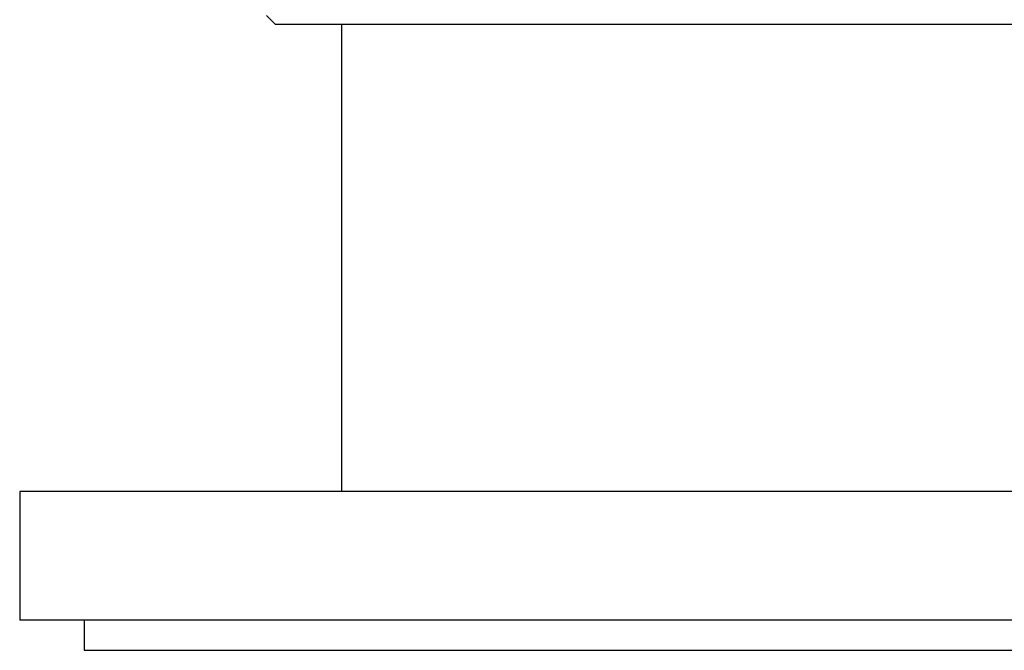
# Paper-space layout '_Right' of a CAD drawing. Header units: millimetres. Extents: x -25 to 310, y -1 to 320.
# Tile 1 of 51: x -25 to -2, y -1 to 14. Entities that reach past the tile are written whole.
import ezdxf

# ---------------------------------------------------------------- set-up
doc = ezdxf.new("R2010")
doc.units = ezdxf.units.MM

psp = doc.layouts.new('_Right')

# ---------------------------------------------------------------- linework, layer by layer
at = {"color": 7, "linetype": 'Continuous', "lineweight": 25}
for p, q in [((-19.25, 14.102), (-19.048, 13.9)), ((-19.048, 13.9), (19.048, 13.9)), ((-17.5, 13.9), (-17.5, 3)), ((-25, 3), (-25, 0)), ((25, 3), (-25, 3)), ((25, 0), (-25, 0)), ((-23.5, 0), (-23.5, -0.7)), ((-23.5, -0.7), (23.5, -0.7))]:
    psp.add_line(p, q, dxfattribs=at)

doc.saveas('drawing.dxf')
